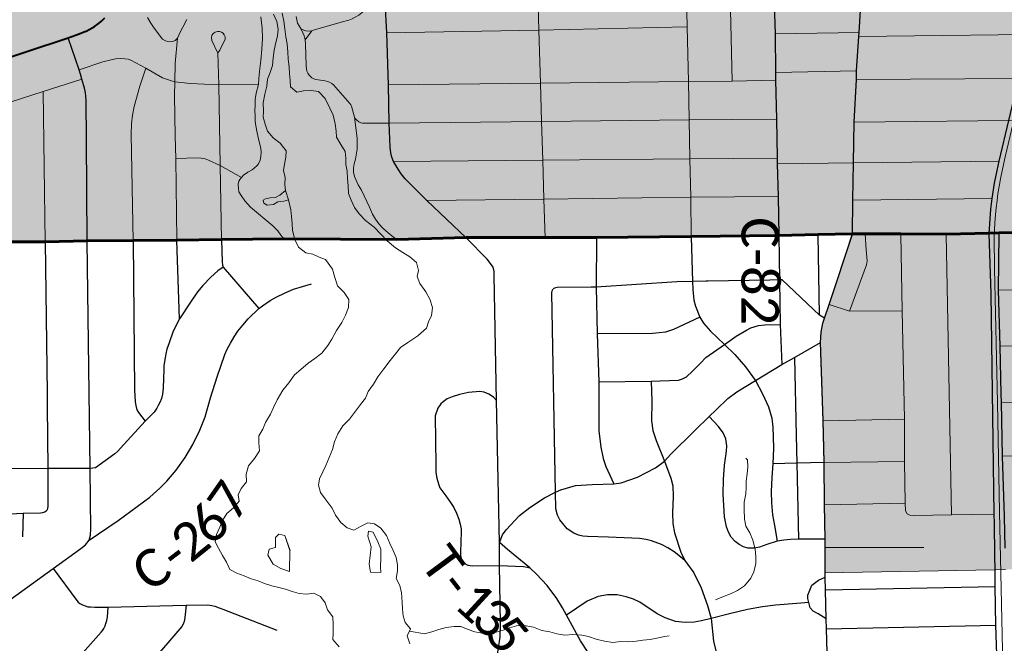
# Model space of a CAD drawing. Header units: feet. Extents: x 14.58 to 21.38, y 7.74 to 14.55.
# Tile 13 of 73: x 15.79 to 17.28, y 11.05 to 12. Entities that reach past the tile are written whole.
import ezdxf

# ---------------------------------------------------------------- set-up
doc = ezdxf.new("R2010")
doc.units = ezdxf.units.FT
doc.header["$LTSCALE"] = 20
doc.header["$MEASUREMENT"] = 0
doc.linetypes.add('rr2', pattern=[0])
for name, color, linetype, lineweight in [('Default', 7, 'Continuous', 0), ('GM_X_City_Street', 7, 'Continuous', 0), ('GM_X_County_Road', 3, 'Continuous', 30), ('GM_X_County_Road_Text', 3, 'Continuous', 0), ('GM_X_Interstate_Route', 1, 'Continuous', 53), ('GM_X_Major_River', 5, 'Continuous', 13), ('GM_X_Minor_River', 5, 'Continuous', 0), ('GM_X_Rail_Line', 7, 'rr2', 13), ('GM_X_State_Route', 1, 'Continuous', 30), ('GM_X_US_Route', 1, 'Continuous', 40)]:
    doc.layers.add(name, color=color, linetype=linetype, lineweight=lineweight)
doc.layers.add('GM_X_Township_Road', color=252, linetype='Continuous', lineweight=30, true_color=0x696969)
doc.layers.add('GM_X_Township_Road_Text', color=252, linetype='Continuous', lineweight=0, true_color=0x696969)
doc.styles.add('Slanted Normal (0.14) Font 31', font='dgn031.shx', dxfattribs={"height": 0.14})

msp = doc.modelspace()

# ---------------------------------------------------------------- hatches: boundary and pattern name
at = {"layer": 'Default', "linetype": 'rr2', "true_color": 0x009696}
msp.add_hatch(color=134, dxfattribs=at).paths.add_polyline_path([(21.377, 13.8019), (21.377, 14.5517), (14.577, 14.5517), (14.577, 11.6516), (14.7683, 11.6525), (14.7686, 11.5815), (14.9622, 11.6271), (15.016, 11.6537), (15.0759, 11.6571), (15.1631, 11.6571), (15.228, 11.6587), (15.2957, 11.6607), (15.5411, 11.6624), (15.6409, 11.6621), (15.7066, 11.6631), (15.7675, 11.6637), (15.8273, 11.6637), (15.8924, 11.6648), (15.9611, 11.6653), (16.0276, 11.6662), (16.0951, 11.6669), (16.1933, 11.6679), (16.3642, 11.6671), (16.4669, 11.6701), (16.587, 11.6699), (16.6648, 11.6699), (16.8088, 11.6714), (16.9418, 11.6731), (17.0018, 11.6745), (17.0537, 11.6758), (17.0186, 11.569), (17.0113, 11.5478), (17.0088, 11.5405), (17.0064, 11.5268), (17.0054, 11.5109), (17.0094, 11.3923), (17.0108, 11.3288), (17.0112, 11.2645), (17.0121, 11.2122), (17.0123, 11.1995), (17.0121, 11.1606), (17.2705, 11.1654), (17.2864, 11.1657), (17.5359, 11.1704), (17.6936, 11.1746), (17.7764, 11.1764), (17.8255, 11.1772), (17.8072, 11.6812), (17.874, 11.683), (17.9338, 11.6838), (17.9936, 11.6845), (17.9934, 11.6801), (18.016, 11.6808), (18.0157, 11.6847), (18.3046, 11.6879), (18.346, 11.6888), (18.4482, 11.6896), (18.509, 11.691), (18.6711, 11.6934), (18.7256, 11.6933), (18.7699, 11.694), (18.7845, 11.6941), (18.7759, 11.5995), (18.7766, 11.5115), (18.7772, 11.4041), (18.7784, 11.3078), (18.7778, 11.181), (18.7761, 11.148), (18.7821, 11.0138), (18.7834, 10.9515), (18.7949, 10.9519), (19.0257, 10.9595), (19.1745, 10.9628), (19.3357, 10.9676), (19.4071, 10.9697), (19.4748, 10.9714), (19.473, 11.0233), (19.4724, 11.0404), (19.4701, 11.1052), (19.4685, 11.156), (19.4663, 11.2375), (19.4641, 11.3038), (19.463, 11.3702), (19.4617, 11.4366), (19.4592, 11.5029), (19.4574, 11.5608), (19.4571, 11.5689), (19.4539, 11.6353), (19.4516, 11.7028), (19.504, 11.7041), (19.557, 11.7054), (19.63, 11.7073), (19.6819, 11.7087), (19.706, 11.7095), (19.7529, 11.7109), (19.8828, 11.7144), (19.9533, 11.7168), (20.0225, 11.7188), (20.0439, 11.7195), (20.0424, 11.7687), (20.1936, 11.9355), (20.2196, 11.9699), (20.0198, 12.1907), (20.0233, 12.2056), (19.9606, 12.2795), (19.9263, 12.283), (19.8586, 12.3803), (19.8658, 12.4151), (19.9044, 12.3968), (19.9405, 12.5299), (19.9334, 12.6213), (19.921, 12.6853), (19.9093, 12.7336), (19.889, 12.775), (19.8313, 12.8295), (19.788, 12.8658), (19.7431, 12.8929), (19.7133, 12.9017), (19.6825, 12.909), (19.6632, 12.9089), (19.6341, 12.9048), (19.5694, 12.8805), (19.5058, 12.8449), (19.498, 12.8219), (19.4935, 12.8062), (19.4878, 12.7878), (19.4722, 12.7734), (19.4603, 12.7637), (19.446, 12.7607), (19.4264, 12.7606), (19.4182, 13.1892), (19.4207, 13.2396), (19.4404, 13.2247), (19.4663, 13.2049), (19.5665, 13.3596), (19.5359, 13.3758), (19.4767, 13.4141), (19.5302, 13.4966), (19.5715, 13.5672), (19.57, 13.6081), (19.4087, 13.6017), (19.4108, 13.6101), (19.4096, 13.6226), (19.4098, 13.6631), (19.4094, 13.6772), (19.4049, 13.7141), (19.3988, 13.8271), (19.5676, 13.8073), (19.5925, 13.8005), (19.6309, 13.7922), (19.7406, 13.7766), (19.8815, 13.7555), (20.0167, 13.7623), (20.0913, 13.766), (20.2907, 13.7712), (20.4811, 13.7761), (20.9045, 13.7812), (20.9042, 13.7896)])

# ---------------------------------------------------------------- linework, layer by layer
at = {"layer": 'Default', "flags": 128}
msp.add_lwpolyline([(15.7675, 11.6637), (15.8273, 11.6637), (15.8924, 11.6648), (15.9611, 11.6653), (16.0276, 11.6662), (16.0951, 11.6669), (16.1933, 11.6679), (16.3642, 11.6671), (16.4669, 11.6701), (16.587, 11.6699), (16.6648, 11.6699), (16.8088, 11.6714), (16.9418, 11.6731), (17.0018, 11.6745), (17.0537, 11.6758), (17.0186, 11.569), (17.0113, 11.5478), (17.0088, 11.5405), (17.0064, 11.5268), (17.0054, 11.5109), (17.0094, 11.3923), (17.0108, 11.3288), (17.0112, 11.2645), (17.0121, 11.2122), (17.0123, 11.1995), (17.0121, 11.1606), (17.2705, 11.1654), (17.2864, 11.1657)], dxfattribs=at)
at = {"layer": 'GM_X_City_Street'}
for p, q in [((16.2224, 11.9703), (16.2329, 11.9839)), ((16.9365, 11.9793), (17.0642, 11.9815)), ((17.0638, 11.9756), (17.3219, 11.9782)), ((16.9369, 11.9209), (17.0602, 11.9232)), ((15.8275, 11.6631), (15.8245, 11.8916)), ((16.9398, 11.7822), (17.0554, 11.7837)), ((17.0554, 11.7837), (17.2768, 11.7861)), ((17.0545, 11.7266), (17.2662, 11.7292)), ((17.2046, 11.2487), (17.1965, 11.6747)), ((17.0096, 11.3917), (17.1329, 11.3942)), ((17.011, 11.3282), (17.1329, 11.33)), ((17.0114, 11.264), (17.1339, 11.2663)), ((17.0125, 11.199), (17.1626, 11.1994))]:
    msp.add_line(p, q, dxfattribs=at)
at = {"layer": 'GM_X_City_Street', "flags": 128}
for points in [[(16.809, 11.6708), (16.8082, 11.7312), (16.8069, 11.7896), (16.8059, 11.8487), (16.805, 11.9072), (16.8031, 11.9899), (16.8008, 12.0805), (16.7993, 12.1677), (16.7973, 12.2553), (16.7956, 12.3324), (16.7947, 12.3931), (16.7936, 12.475), (16.7916, 12.5308), (16.7903, 12.5908), (16.7887, 12.6515), (16.7876, 12.7148), (16.7864, 12.7796), (16.7847, 12.8088)], [(16.5872, 11.6693), (16.5852, 11.7281), (16.5836, 11.7877), (16.5816, 11.8463), (16.58, 11.9045), (16.5776, 11.9851), (16.5748, 12.0768), (16.5724, 12.1633), (16.5695, 12.2508), (16.5677, 12.3281), (16.5656, 12.3998), (16.5651, 12.4291), (16.5638, 12.438), (16.562, 12.4463), (16.5583, 12.4659)], [(16.871, 11.9077), (16.8672, 12.0815), (16.8658, 12.169), (16.8611, 12.3944), (16.8598, 12.4737)], [(16.2163, 11.9864), (16.2233, 11.9839), (16.2285, 11.9835), (16.2329, 11.9839), (16.2366, 11.9857), (16.2772, 11.9973), (16.289, 12.0004), (16.2941, 12.0023), (16.2985, 12.0045), (16.3041, 12.0078), (16.309, 12.0119), (16.3152, 12.0168), (16.3199, 12.0201), (16.3252, 12.0229), (16.3279, 12.0238), (16.3328, 12.025), (16.3441, 12.0274)], [(16.043, 12.0012), (16.0366, 11.9896), (16.034, 11.9849), (16.0305, 11.9772), (16.0285, 11.9728), (16.0252, 11.9694), (16.0214, 11.9677), (16.0171, 11.9673), (16.0139, 11.9677), (16.0101, 11.969), (16.0059, 11.9711), (15.993, 11.988), (15.9883, 11.9957), (15.983, 12.0042)], [(16.1908, 11.6673), (16.1857, 11.6738), (16.1811, 11.6801), (16.1734, 11.6877), (16.1396, 11.7161), (16.131, 11.7255), (16.1251, 11.7339), (16.122, 11.7394), (16.1212, 11.7446), (16.1209, 11.7512), (16.122, 11.7555), (16.1234, 11.7582), (16.1256, 11.7613), (16.1291, 11.7645), (16.1356, 11.7691), (16.1418, 11.7727), (16.149, 11.7787), (16.1516, 11.7821), (16.1542, 11.7874), (16.1554, 11.7931), (16.1556, 11.7993), (16.1552, 11.8057), (16.1529, 11.8156), (16.1497, 11.8289), (16.1477, 11.8395), (16.1465, 11.847), (16.1464, 11.8546), (16.1461, 11.8629), (16.1464, 11.8715), (16.1467, 11.8797), (16.148, 11.8892), (16.1514, 11.9027), (16.152, 11.9116), (16.1535, 11.9267), (16.1552, 11.9388), (16.1567, 11.9562), (16.1575, 11.9726), (16.157, 11.9879), (16.1554, 12.0052)], [(16.3504, 11.8437), (16.3098, 11.8437), (16.3073, 11.8443), (16.3042, 11.8456), (16.3004, 11.8489), (16.2986, 11.8507), (16.2973, 11.853), (16.293, 11.8694), (16.2919, 11.8718), (16.2904, 11.8738), (16.2654, 11.9017), (16.2628, 11.9041), (16.2593, 11.9059), (16.2563, 11.9071), (16.253, 11.9081), (16.2498, 11.9086), (16.2459, 11.909), (16.2422, 11.9096), (16.2388, 11.9102), (16.2355, 11.911), (16.2329, 11.9126), (16.2305, 11.9146), (16.2285, 11.9168), (16.2267, 11.9195), (16.2253, 11.9226), (16.2245, 11.9262), (16.2243, 11.9306), (16.223, 11.9635), (16.2224, 11.9703), (16.2208, 11.9762), (16.2191, 11.9807), (16.2163, 11.9864), (16.2135, 11.9914), (16.211, 11.9957), (16.2089, 12.0056)], [(16.0953, 11.6663), (16.0933, 11.7794), (16.0916, 11.9021), (16.0901, 11.9505), (16.0931, 11.9546), (16.1008, 11.9714), (16.1008, 11.9749), (16.0997, 11.9778), (16.0979, 11.9803), (16.0956, 11.9819), (16.0926, 11.983), (16.0893, 11.9832), (16.0858, 11.9821), (16.0828, 11.9801), (16.0807, 11.9769), (16.0801, 11.9736), (16.0809, 11.9691), (16.0896, 11.951)], [(16.3466, 11.9811), (16.5776, 11.9851), (16.8031, 11.9899)], [(16.0278, 11.6657), (16.026, 11.7902), (16.0251, 11.8242), (16.0242, 11.8858), (16.0245, 11.9067), (16.0252, 11.9345), (16.0285, 11.9728)], [(15.8791, 11.9247), (15.9154, 11.9367), (15.9279, 11.9399), (15.9345, 11.9415), (15.9415, 11.942), (15.9484, 11.9415), (15.9538, 11.9407), (15.9579, 11.9396), (15.9804, 11.9275), (16.0059, 11.9128), (16.0105, 11.9109), (16.0179, 11.9086), (16.0245, 11.9067), (16.0477, 11.9038), (16.0916, 11.9021), (16.1514, 11.9027)], [(15.9613, 11.6648), (15.958, 11.8267), (15.9586, 11.8426), (15.96, 11.8557), (15.963, 11.8688), (15.9712, 11.8999), (15.9804, 11.9275)], [(15.7677, 11.6631), (15.7649, 11.7828), (15.7631, 11.8581), (15.7639, 11.8636), (15.7655, 11.8673), (15.7673, 11.8703), (15.7692, 11.8727), (15.7712, 11.8743), (15.7743, 11.8754), (15.8245, 11.8916), (15.8834, 11.9106)], [(16.3492, 11.9022), (16.58, 11.9045), (16.805, 11.9072), (16.871, 11.9077), (16.9373, 11.909)], [(17.0599, 11.9098), (17.3066, 11.9118), (17.3241, 11.912), (17.5226, 11.9142)], [(16.362, 11.6666), (16.3488, 11.6772), (16.3404, 11.6842), (16.3343, 11.6907), (16.3295, 11.6978), (16.3249, 11.7053), (16.3204, 11.716), (16.308, 11.7418), (16.3031, 11.7501), (16.2973, 11.7629), (16.296, 11.7691), (16.2959, 11.7757), (16.2971, 11.7819), (16.2989, 11.789), (16.3014, 11.8043), (16.3016, 11.8134), (16.3017, 11.821), (16.2973, 11.853)], [(16.3504, 11.8437), (16.5816, 11.8463), (16.8059, 11.8487), (16.9384, 11.8498)], [(17.0565, 11.845), (17.2916, 11.8478), (17.5237, 11.8504)], [(16.026, 11.7902), (16.0591, 11.7911), (16.0647, 11.7906), (16.0705, 11.7894), (16.0758, 11.7876), (16.0933, 11.7794), (16.1256, 11.7613)], [(16.3568, 11.7854), (16.5836, 11.7877), (16.8069, 11.7896), (16.9396, 11.7908)], [(16.4074, 11.7265), (16.5852, 11.7281), (16.8082, 11.7312), (16.9411, 11.7325)], [(17.0494, 11.5583), (17.0755, 11.6284), (17.0761, 11.6345), (17.075, 11.6515), (17.0732, 11.6752)], [(17.1371, 11.2501), (17.1347, 11.2549), (17.1339, 11.2663), (17.1329, 11.33), (17.1329, 11.3942), (17.1293, 11.5589), (17.1276, 11.6748)], [(17.2761, 11.5901), (17.5289, 11.5925), (17.5948, 11.5928), (17.6862, 11.5938)], [(17.0188, 11.5685), (17.0494, 11.5583), (17.1293, 11.5589)], [(17.2785, 11.505), (17.5304, 11.5066), (17.6877, 11.5075), (17.7716, 11.5097), (17.8126, 11.5103)], [(17.2802, 11.4192), (17.5314, 11.4216), (17.6902, 11.4242)], [(17.2819, 11.3377), (17.398, 11.3383), (17.4628, 11.3401), (17.5334, 11.3398), (17.6917, 11.3412), (17.7736, 11.3418), (17.8102, 11.3425)], [(17.1371, 11.2501), (17.1412, 11.2483), (17.1478, 11.248), (17.2046, 11.2487), (17.2694, 11.2496)]]:
    msp.add_lwpolyline(points, dxfattribs=at)
at = {"layer": 'GM_X_County_Road'}
msp.add_line((17.2703, 11.1877), (17.2696, 11.2354), dxfattribs=at)
at = {"layer": 'GM_X_County_Road', "flags": 128}
for points in [[(16.9257, 12.4723), (16.9269, 12.3956), (16.9293, 12.3063), (16.9304, 12.2437), (16.9316, 12.1849), (16.932, 12.1699), (16.9334, 12.1094), (16.9341, 12.0835), (16.9348, 12.0398), (16.9365, 11.9793), (16.9369, 11.9209), (16.9373, 11.909), (16.9384, 11.8498), (16.9396, 11.7908), (16.9398, 11.7822), (16.9411, 11.7325), (16.942, 11.6725)], [(16.4671, 11.6695), (16.4074, 11.7265), (16.3744, 11.7593), (16.3685, 11.7666), (16.3636, 11.7737), (16.3568, 11.7854), (16.3543, 11.792), (16.3526, 11.7987), (16.3517, 11.8071), (16.3504, 11.8437), (16.3492, 11.9022), (16.3466, 11.9811), (16.3441, 12.0274), (16.343, 12.0723), (16.3407, 12.1582), (16.3404, 12.1719), (16.3379, 12.2476), (16.3362, 12.3243), (16.3356, 12.3447)], [(17.2618, 11.6762), (17.2641, 11.7133), (17.2651, 11.7214), (17.2662, 11.7292), (17.2698, 11.7525), (17.2736, 11.7717), (17.2768, 11.7861), (17.2916, 11.8478), (17.3066, 11.9118), (17.3219, 11.9782), (17.323, 11.9852), (17.3234, 11.9881)], [(16.5179, 11.1894), (16.518, 11.207), (16.5149, 11.3501), (16.513, 11.4224), (16.5097, 11.6123), (16.5096, 11.6186), (16.5079, 11.6249), (16.5055, 11.6284), (16.4989, 11.6373), (16.4671, 11.6695)], [(17.0115, 11.5473), (17.004, 11.5519), (17.002, 11.674)], [(17.2696, 11.2354), (17.2694, 11.2496), (17.2648, 11.5844), (17.2618, 11.6762)], [(17.28, 11.4324), (17.2785, 11.505), (17.2761, 11.5901), (17.2769, 11.6763)], [(15.8942, 11.2102), (15.9385, 11.2404), (15.9866, 11.2757), (16.0017, 11.2891), (16.0124, 11.3002), (16.0264, 11.3169), (16.0404, 11.3361), (16.0518, 11.3554), (16.0626, 11.3773), (16.0707, 11.3978), (16.0789, 11.4264), (16.0889, 11.4585), (16.1003, 11.4923), (16.1039, 11.5006), (16.109, 11.5098), (16.1145, 11.5192), (16.1203, 11.528), (16.1276, 11.5371), (16.1357, 11.5463), (16.1522, 11.5623), (16.1576, 11.5661), (16.1694, 11.5743), (16.1783, 11.5795), (16.192, 11.586), (16.2047, 11.5915), (16.232, 11.5997)], [(17.2859, 11.1982), (17.2849, 11.2463), (17.2819, 11.3377), (17.2802, 11.4192), (17.28, 11.4324)], [(16.5048, 11.006), (16.5113, 11.0233), (16.5149, 11.0366), (16.5165, 11.0468), (16.5186, 11.063), (16.5191, 11.0837), (16.5184, 11.1429), (16.5178, 11.1718), (16.5179, 11.1894)], [(17.2707, 11.1639), (17.2707, 11.1649), (17.2703, 11.1877)], [(17.2805, 10.6787), (17.2792, 10.755), (17.2779, 10.826), (17.2762, 10.8953), (17.2745, 10.9636), (17.2737, 11.0215), (17.272, 11.0812), (17.271, 11.1396), (17.2707, 11.1639)]]:
    msp.add_lwpolyline(points, dxfattribs=at)
at = {"layer": 'GM_X_Interstate_Route', "flags": 128}
for points in [[(17.3998, 11.6778), (17.2767, 11.6769), (17.2616, 11.6768), (17.1963, 11.6753), (17.1274, 11.6754), (17.073, 11.6758), (17.0537, 11.6758), (17.0018, 11.6745), (16.9418, 11.6731), (16.8088, 11.6714), (16.6648, 11.6699), (16.587, 11.6699), (16.4669, 11.6701), (16.3618, 11.6671), (16.1906, 11.6678), (16.0951, 11.6669), (16.0276, 11.6662), (15.9611, 11.6653), (15.8911, 11.6648), (15.8273, 11.6637), (15.7675, 11.6637)], [(15.7675, 11.6637), (15.8273, 11.6637), (15.8911, 11.6648), (15.9611, 11.6653), (16.0276, 11.6662), (16.0951, 11.6669), (16.1906, 11.6678), (16.3618, 11.6671), (16.4669, 11.6701), (16.587, 11.6699), (16.6648, 11.6699), (16.8088, 11.6714), (16.9418, 11.6731), (17.0018, 11.6745), (17.0537, 11.6758), (17.073, 11.6758), (17.1274, 11.6754), (17.1963, 11.6753), (17.2616, 11.6768), (17.2767, 11.6769), (17.3998, 11.6778)]]:
    msp.add_lwpolyline(points, dxfattribs=at)
at = {"layer": 'GM_X_Major_River', "flags": 128}
for points in [[(16.1746, 12.0093), (16.1797, 11.998), (16.1814, 11.9866), (16.1804, 11.976), (16.1779, 11.9661), (16.1754, 11.9546), (16.1737, 11.9432), (16.1731, 11.9311), (16.1695, 11.9208), (16.1655, 11.9104), (16.1641, 11.8998), (16.1613, 11.888), (16.1588, 11.8747), (16.159, 11.8621), (16.1588, 11.8526), (16.162, 11.842), (16.1652, 11.8318), (16.1737, 11.8213), (16.1844, 11.8135), (16.1937, 11.8019), (16.1934, 11.792), (16.1913, 11.7813), (16.1896, 11.7718), (16.192, 11.7612), (16.1918, 11.7506), (16.1927, 11.7414)], [(16.2529, 11.273), (16.2459, 11.2827), (16.2427, 11.2941), (16.2445, 11.3036), (16.2493, 11.3139), (16.254, 11.3239), (16.2591, 11.3361), (16.2639, 11.3479), (16.2671, 11.3598), (16.2722, 11.3716), (16.2796, 11.3842), (16.2901, 11.3943), (16.299, 11.4062), (16.3064, 11.4165), (16.3142, 11.4261), (16.3182, 11.436), (16.3264, 11.4475), (16.333, 11.4583), (16.3423, 11.4706), (16.3516, 11.4832), (16.3598, 11.4932), (16.3672, 11.5032), (16.3785, 11.5106), (16.3938, 11.5206), (16.4069, 11.5322), (16.4098, 11.5421), (16.4146, 11.5517), (16.4159, 11.5631), (16.4123, 11.5756), (16.4061, 11.5877), (16.3968, 11.6004), (16.3925, 11.6106), (16.3946, 11.6201), (16.3918, 11.6323), (16.3814, 11.6405), (16.3707, 11.6472), (16.36, 11.6546), (16.3469, 11.665), (16.3373, 11.6752), (16.3273, 11.686), (16.3142, 11.6961), (16.3046, 11.7058), (16.2977, 11.7156), (16.2926, 11.7266), (16.2886, 11.7367), (16.2881, 11.7485), (16.2868, 11.7595), (16.2862, 11.7709), (16.2845, 11.7807), (16.2844, 11.7906), (16.2831, 11.8008), (16.2765, 11.8114), (16.2699, 11.8223), (16.2697, 11.8318), (16.2681, 11.8428), (16.2652, 11.856), (16.2601, 11.8666), (16.2531, 11.8813), (16.2427, 11.8918), (16.2317, 11.8932), (16.2199, 11.893), (16.2101, 11.891), (16.2001, 11.8988), (16.2, 11.9083), (16.1987, 11.9189), (16.1982, 11.9288), (16.1965, 11.9413), (16.1963, 11.9515), (16.195, 11.964), (16.1933, 11.975), (16.1916, 11.9871), (16.1899, 11.9989), (16.1874, 12.0106)], [(16.1927, 11.7414), (16.1841, 11.7345), (16.1777, 11.7306), (16.1694, 11.7301), (16.1622, 11.7289), (16.1588, 11.7269), (16.1597, 11.722), (16.1646, 11.7194), (16.1745, 11.7203), (16.1812, 11.7242), (16.1899, 11.7251), (16.197, 11.7271)], [(16.1927, 11.7414), (16.1841, 11.7345), (16.1777, 11.7306), (16.1694, 11.7301), (16.1622, 11.7289), (16.1588, 11.7269), (16.1597, 11.722), (16.1646, 11.7194), (16.1745, 11.7203), (16.1812, 11.7242), (16.1899, 11.7251), (16.1922, 11.7259)], [(16.197, 11.7271), (16.1927, 11.7414)], [(16.197, 11.7271), (16.2007, 11.7123), (16.202, 11.7021), (16.2026, 11.6915), (16.2035, 11.6805), (16.2067, 11.6672), (16.2126, 11.6552), (16.2237, 11.6466), (16.234, 11.6445), (16.2439, 11.64), (16.2534, 11.6368), (16.2642, 11.6221), (16.2675, 11.6092), (16.2718, 11.5964), (16.2818, 11.5863), (16.2888, 11.5761), (16.2886, 11.5636), (16.2839, 11.5521), (16.2784, 11.541), (16.2702, 11.5288), (16.2628, 11.5158), (16.2569, 11.5058), (16.248, 11.4943), (16.2371, 11.4862), (16.227, 11.4792), (16.2158, 11.4695), (16.2061, 11.4614), (16.1975, 11.4495), (16.1886, 11.4384), (16.1798, 11.4234), (16.1746, 11.4116), (16.1699, 11.4017), (16.1621, 11.389), (16.1581, 11.3791), (16.1522, 11.3688), (16.1523, 11.3581), (16.1533, 11.346), (16.1455, 11.3345), (16.1366, 11.323), (16.133, 11.3104), (16.1332, 11.299), (16.1254, 11.289), (16.121, 11.2791), (16.1223, 11.2696), (16.1137, 11.2592), (16.1036, 11.2507), (16.0969, 11.2404), (16.0929, 11.2301), (16.0878, 11.219), (16.0857, 11.208), (16.0911, 11.1982), (16.097, 11.1868), (16.1028, 11.1771), (16.1079, 11.1657), (16.1186, 11.1602), (16.13, 11.1562), (16.1403, 11.1518), (16.151, 11.1485), (16.1609, 11.1445), (16.172, 11.1412), (16.1826, 11.1383), (16.1929, 11.1358), (16.2028, 11.1325), (16.2134, 11.1293), (16.2252, 11.1283), (16.2358, 11.13), (16.2457, 11.1248), (16.253, 11.115), (16.2566, 11.1044), (16.2647, 11.0939), (16.2653, 11.0822), (16.2651, 11.0689), (16.2645, 11.0594), (16.2741, 11.0485)], [(16.3817, 11.0527), (16.3777, 11.0648), (16.3825, 11.0755), (16.3747, 11.0852), (16.3712, 11.0954), (16.3703, 11.1053), (16.3701, 11.1163), (16.3691, 11.1303), (16.3663, 11.1413), (16.3608, 11.1519), (16.3626, 11.1636), (16.3628, 11.1731), (16.3607, 11.1841), (16.3564, 11.1947), (16.3513, 11.2053), (16.3462, 11.2173), (16.3373, 11.2286), (16.3277, 11.2349), (16.3175, 11.2367), (16.3077, 11.2316), (16.2964, 11.2254), (16.2862, 11.229), (16.2766, 11.2372), (16.2688, 11.2481), (16.2634, 11.2591), (16.2529, 11.273)], [(16.1994, 11.1948), (16.1916, 11.2174), (16.1825, 11.2196), (16.1777, 11.2146), (16.1775, 11.199), (16.1677, 11.1966), (16.1659, 11.1874), (16.1737, 11.1739), (16.1856, 11.1672), (16.1985, 11.1625)], [(16.1985, 11.1625), (16.1856, 11.1672), (16.1737, 11.1739), (16.1659, 11.1874), (16.1677, 11.1966), (16.1775, 11.199), (16.1777, 11.2146), (16.1825, 11.2196), (16.1916, 11.2174), (16.1996, 11.1944)], [(16.32, 11.1741), (16.322, 11.1616), (16.3376, 11.1614), (16.3371, 11.1694), (16.3376, 11.1838), (16.3374, 11.1967), (16.3327, 11.2077), (16.326, 11.2227), (16.3188, 11.2242), (16.3178, 11.2166), (16.323, 11.2003)], [(16.1985, 11.1625), (16.1994, 11.1948)], [(16.1994, 11.1948), (16.1985, 11.1625)], [(16.323, 11.2003), (16.32, 11.1741)]]:
    msp.add_lwpolyline(points, dxfattribs=at)
at = {"layer": 'GM_X_Minor_River', "flags": 128}
for points in [[(16.8459, 11.1196), (16.8579, 11.1247), (16.8689, 11.129), (16.8794, 11.1337), (16.8899, 11.1411), (16.8996, 11.1526), (16.9043, 11.1622), (16.9072, 11.1751), (16.907, 11.1854), (16.9061, 11.1968), (16.9025, 11.2104), (16.8981, 11.2213), (16.8919, 11.2315), (16.8902, 11.2421), (16.8893, 11.2569), (16.8895, 11.2679), (16.8919, 11.2808), (16.8925, 11.2907), (16.8924, 11.3002), (16.8941, 11.3109), (16.8951, 11.3215), (16.8945, 11.3321), (16.8919, 11.3348)], [(16.381, 11.0722), (16.4038, 11.0682), (16.4151, 11.071), (16.4257, 11.0745), (16.437, 11.0777), (16.4487, 11.079), (16.4589, 11.0792), (16.4704, 11.0744), (16.4803, 11.0711), (16.4913, 11.069), (16.5023, 11.0688), (16.5129, 11.0705), (16.5234, 11.0737), (16.5332, 11.0772), (16.5438, 11.08), (16.5551, 11.0809), (16.5692, 11.0781), (16.5822, 11.0733), (16.5943, 11.0709), (16.605, 11.0683), (16.6171, 11.0662), (16.6289, 11.0668), (16.6429, 11.0662), (16.6531, 11.0641), (16.6646, 11.0601), (16.6775, 11.0568), (16.69, 11.0551), (16.7021, 11.0564), (16.7131, 11.0558), (16.7252, 11.0568), (16.7354, 11.0584), (16.7468, 11.0597), (16.757, 11.0614), (16.7691, 11.0638), (16.7755, 11.0651)]]:
    msp.add_lwpolyline(points, dxfattribs=at)
at = {"layer": 'GM_X_Rail_Line', "ltscale": 3.78788e-07, "flags": 128}
msp.add_lwpolyline([(17.5903, 7.7517), (17.5848, 7.911), (17.581, 8.0225), (17.5758, 8.1726), (17.573, 8.2574), (17.5683, 8.4047), (17.5649, 8.4956), (17.5619, 8.592), (17.5591, 8.6753), (17.5581, 8.697), (17.5572, 8.7107), (17.5563, 8.7252), (17.5551, 8.7376), (17.5534, 8.7491), (17.5514, 8.762), (17.549, 8.7755), (17.5446, 8.7972), (17.535, 8.8368), (17.4888, 9.0407), (17.4722, 9.1125), (17.4579, 9.1755), (17.4089, 9.3888), (17.3862, 9.4897), (17.3655, 9.5784), (17.3409, 9.6871), (17.321, 9.7736), (17.3141, 9.8052), (17.3101, 9.8286), (17.3081, 9.8461), (17.3068, 9.8583), (17.3058, 9.8715), (17.3051, 9.8894), (17.297, 10.2858), (17.2916, 10.5599), (17.2847, 10.8944), (17.2823, 11.0204), (17.2775, 11.253), (17.2742, 11.4194), (17.2699, 11.6231), (17.2695, 11.6703), (17.27, 11.6813), (17.2705, 11.6926), (17.2713, 11.7046), (17.2725, 11.7152), (17.2738, 11.7263), (17.275, 11.7368), (17.2767, 11.7477), (17.2788, 11.7592), (17.2818, 11.7741), (17.286, 11.7924), (17.3464, 12.0472), (17.408, 12.3034), (17.4265, 12.386), (17.4292, 12.3992), (17.4316, 12.4129), (17.4336, 12.4263), (17.4349, 12.4387), (17.4364, 12.4551), (17.4378, 12.4818), (17.4376, 12.497), (17.4374, 12.5108), (17.4372, 12.5225), (17.4368, 12.5318), (17.4358, 12.5433), (17.4346, 12.5525), (17.4333, 12.5649), (17.432, 12.5772), (17.431, 12.5872), (17.4307, 12.5975), (17.4311, 12.6074), (17.4318, 12.6173), (17.4332, 12.6306), (17.4351, 12.6445), (17.4368, 12.6593), (17.439, 12.6759), (17.4413, 12.696), (17.4476, 12.7478), (17.4548, 12.8033), (17.458, 12.8156), (17.4632, 12.8291), (17.4694, 12.8391), (17.476, 12.848), (17.4826, 12.8555), (17.4893, 12.8621), (17.5024, 12.8742), (17.5148, 12.8846), (17.5362, 12.9019), (17.5481, 12.9119), (17.5577, 12.9203), (17.5672, 12.9287), (17.5765, 12.9376), (17.5941, 12.9552), (17.6164, 12.9804), (17.6311, 12.9983), (17.6424, 13.0135), (17.6532, 13.0286), (17.6721, 13.0574)], dxfattribs=at)
at = {"layer": 'GM_X_State_Route'}
msp.add_line((16.4765, 11.6695), (16.4671, 11.6695), dxfattribs=at)
at = {"layer": 'GM_X_State_Route', "flags": 128}
for points in [[(16.4671, 11.6695), (16.4074, 11.7265), (16.3744, 11.7593), (16.3685, 11.7666), (16.3636, 11.7737), (16.3568, 11.7854), (16.3543, 11.792), (16.3526, 11.7987), (16.3517, 11.8071), (16.3504, 11.8437), (16.3492, 11.9022), (16.3466, 11.9811), (16.3441, 12.0274), (16.343, 12.0723), (16.3407, 12.1582), (16.3404, 12.1719), (16.3379, 12.2476), (16.3362, 12.3243), (16.3356, 12.3447)], [(17.0539, 11.6753), (17.0545, 11.7266), (17.0554, 11.7837), (17.0565, 11.845), (17.0599, 11.9098), (17.0602, 11.9232), (17.0638, 11.9756), (17.0642, 11.9815), (17.0678, 12.0408)], [(15.8811, 11.9181), (15.8791, 11.9247), (15.8623, 11.9733)], [(15.8913, 11.6642), (15.8901, 11.8196), (15.8896, 11.8777), (15.8891, 11.8847), (15.8886, 11.89), (15.8876, 11.8949), (15.8864, 11.9002), (15.8848, 11.9057), (15.8834, 11.9106), (15.8811, 11.9181)], [(17.0539, 11.6753), (17.002, 11.674), (16.942, 11.6725), (16.809, 11.6708), (16.665, 11.6693), (16.5872, 11.6693), (16.4765, 11.6695)], [(17.0124, 11.1734), (17.0125, 11.199), (17.0123, 11.2116), (17.0114, 11.264), (17.011, 11.3282), (17.0096, 11.3917), (17.0056, 11.5104), (17.0066, 11.5263), (17.009, 11.5399), (17.0115, 11.5473), (17.0188, 11.5685), (17.0539, 11.6753)], [(17.7844, 11.6811), (17.7645, 11.6814), (17.6859, 11.6797), (17.5273, 11.6789), (17.4, 11.6773), (17.2769, 11.6763), (17.2618, 11.6762), (17.1965, 11.6747), (17.1276, 11.6748), (17.0732, 11.6752), (17.0539, 11.6753)], [(15.8965, 11.2199), (15.8969, 11.2262), (15.896, 11.319), (15.8913, 11.6642)], [(15.7589, 11.1091), (15.8398, 11.1675), (15.8816, 11.1976), (15.8887, 11.2034), (15.8942, 11.2102), (15.8964, 11.2178), (15.8965, 11.2199)], [(17.032, 10.2817), (17.0275, 10.4766), (17.026, 10.5433), (17.0251, 10.596), (17.0253, 10.6099), (17.024, 10.675), (17.0228, 10.752), (17.0214, 10.8221), (17.0199, 10.8919), (17.0173, 10.9589), (17.0164, 11.0151), (17.0156, 11.0396), (17.0146, 11.0757), (17.014, 11.0907), (17.0132, 11.1344), (17.0123, 11.1543), (17.0123, 11.1601), (17.0124, 11.1734)]]:
    msp.add_lwpolyline(points, dxfattribs=at)
at = {"layer": 'GM_X_Township_Road'}
for p, q in [((15.8275, 11.6631), (15.8304, 11.4338)), ((15.9613, 11.6648), (15.9634, 11.4376)), ((16.0317, 11.5464), (16.0278, 11.6657)), ((16.9659, 11.4877), (16.9687, 11.3695)), ((15.7943, 11.2513), (15.7933, 11.2153)), ((17.271, 11.1396), (17.0132, 11.1344)), ((17.0146, 11.0757), (17.272, 11.0812))]:
    msp.add_line(p, q, dxfattribs=at)
at = {"layer": 'GM_X_Township_Road', "flags": 128}
for points in [[(16.665, 11.6693), (16.6648, 11.5948), (16.6663, 11.5239), (16.6685, 11.4506), (16.6689, 11.3762), (16.6717, 11.3515), (16.6755, 11.3345), (16.6791, 11.322), (16.6913, 11.2961)], [(16.809, 11.6708), (16.811, 11.6033), (16.8114, 11.591), (16.813, 11.5748), (16.8156, 11.5658), (16.8219, 11.5488), (16.8275, 11.5398), (16.8383, 11.5276), (16.8594, 11.5075), (16.8751, 11.4922), (16.8916, 11.4738), (16.9062, 11.4534)], [(16.942, 11.6725), (16.9432, 11.6057), (16.9432, 11.6037)], [(15.5413, 11.6619), (15.6411, 11.6615), (15.7068, 11.6626), (15.7677, 11.6631), (15.8275, 11.6631), (15.8913, 11.6642), (15.9613, 11.6648), (16.0278, 11.6657), (16.0953, 11.6663)], [(16.0953, 11.6663), (16.0965, 11.6332), (16.0971, 11.628), (16.0978, 11.6248), (16.1522, 11.5623)], [(16.0978, 11.6248), (16.0899, 11.6192), (16.0792, 11.6098), (16.067, 11.5971), (16.0591, 11.5875), (16.0481, 11.5719), (16.0317, 11.5464), (16.0222, 11.5278), (16.0158, 11.5102), (16.0126, 11.5004), (16.0107, 11.4933), (16.0098, 11.4875), (16.0087, 11.4817), (16.008, 11.4753), (16.0076, 11.4699), (16.0067, 11.4411), (16.0059, 11.4321), (16.0041, 11.4255), (16.0017, 11.4196), (15.9994, 11.4147), (15.9973, 11.4109), (15.9953, 11.4079), (15.9931, 11.405), (15.9796, 11.3911), (15.9422, 11.3501), (15.9377, 11.3456), (15.9332, 11.3416), (15.9038, 11.32), (15.896, 11.319), (15.8841, 11.3191)], [(16.657, 11.5947), (16.6055, 11.5942), (16.6012, 11.5931), (16.5992, 11.5919)], [(16.8313, 11.6038), (16.811, 11.6033), (16.7873, 11.6029), (16.6648, 11.5948), (16.657, 11.5947)], [(16.9286, 11.6054), (16.8342, 11.6038), (16.8313, 11.6038)], [(17.004, 11.5519), (16.9474, 11.6056), (16.9432, 11.6057), (16.9286, 11.6054)], [(16.9432, 11.6037), (16.9444, 11.5379), (16.9468, 11.4774)], [(16.7993, 11.1792), (16.7876, 11.1892), (16.7832, 11.1926), (16.7734, 11.1987), (16.7637, 11.2035), (16.7487, 11.2092), (16.7404, 11.2113), (16.7303, 11.2128), (16.7189, 11.2136), (16.6835, 11.2148), (16.6517, 11.2158), (16.6445, 11.2166), (16.638, 11.2179), (16.6306, 11.221), (16.6206, 11.2277), (16.6138, 11.2354), (16.6092, 11.2411), (16.6058, 11.2482), (16.6035, 11.2581), (16.603, 11.2834), (16.5971, 11.5861), (16.598, 11.5893), (16.5992, 11.5919)], [(16.8219, 11.5488), (16.7819, 11.5301), (16.7701, 11.5264), (16.7602, 11.5251), (16.7502, 11.5244), (16.6663, 11.5239)], [(16.6685, 11.4506), (16.748, 11.452), (16.7897, 11.4534), (16.7959, 11.4553), (16.8018, 11.4586), (16.8108, 11.4671), (16.8234, 11.4797), (16.8313, 11.4877), (16.8594, 11.5075), (16.8772, 11.52), (16.8928, 11.5293), (16.8998, 11.5331), (16.9112, 11.5364), (16.921, 11.5376), (16.9444, 11.5379)], [(16.518, 11.207), (16.5223, 11.2184), (16.5277, 11.226), (16.5483, 11.248), (16.5639, 11.2597), (16.5861, 11.2748), (16.603, 11.2834), (16.611, 11.2867), (16.6333, 11.2932), (16.6587, 11.2948), (16.6913, 11.2961), (16.7026, 11.2975), (16.7276, 11.3061), (16.7549, 11.32), (16.7686, 11.3304), (16.7783, 11.3412), (16.8144, 11.3768), (16.8364, 11.3981), (16.8468, 11.4082), (16.8647, 11.4255), (16.8782, 11.4354), (16.9068, 11.4526), (16.9468, 11.4774), (16.9659, 11.4877), (17.0056, 11.5104)], [(16.748, 11.452), (16.7491, 11.421), (16.7488, 11.3914), (16.7509, 11.3768), (16.7557, 11.3616), (16.7686, 11.3304), (16.7781, 11.3046), (16.7809, 11.2927), (16.7818, 11.2766), (16.7805, 11.2521), (16.7811, 11.2354), (16.7837, 11.2214), (16.7931, 11.192), (16.7993, 11.1792), (16.8128, 11.1607), (16.8244, 11.138), (16.8339, 11.1112), (16.8391, 11.0913), (16.843, 11.0568), (16.853, 11.0153)], [(16.9062, 11.4534), (16.9068, 11.4526), (16.9172, 11.4326), (16.9265, 11.4128), (16.9313, 11.3958), (16.9331, 11.3818), (16.9336, 11.3674), (16.9338, 11.3494), (16.9329, 11.3265), (16.9315, 11.3057), (16.9304, 11.2841), (16.9309, 11.2672), (16.9326, 11.2488), (16.9354, 11.2326), (16.9398, 11.2086)], [(15.8304, 11.4338), (15.8307, 11.4139), (15.8316, 11.3194), (15.8316, 11.2618), (15.831, 11.2585), (15.8305, 11.2566), (15.8295, 11.2553)], [(15.9634, 11.4376), (15.9638, 11.43), (15.9644, 11.4207), (15.9654, 11.4149), (15.9669, 11.4084), (15.9693, 11.4041), (15.9796, 11.3911)], [(16.513, 11.4224), (16.5088, 11.4276), (16.5017, 11.4322), (16.4947, 11.4351), (16.4877, 11.436), (16.4707, 11.4347), (16.4572, 11.4318), (16.446, 11.428), (16.4382, 11.4249), (16.4322, 11.4206), (16.4286, 11.4172), (16.4239, 11.4108), (16.42, 11.399), (16.4209, 11.3244), (16.4213, 11.3131), (16.4228, 11.3043), (16.425, 11.2958), (16.4273, 11.2899), (16.4316, 11.2835), (16.4363, 11.2775), (16.4435, 11.2677), (16.4482, 11.26), (16.4526, 11.2513), (16.4559, 11.2424), (16.4581, 11.2345), (16.4595, 11.2268), (16.4591, 11.2035), (16.4583, 11.1956), (16.4585, 11.1867), (16.4602, 11.1813), (16.463, 11.1773), (16.4671, 11.1736), (16.4703, 11.1723), (16.476, 11.1714), (16.5178, 11.1718), (16.5544, 11.1703), (16.5596, 11.1694), (16.5638, 11.1682)], [(17.0123, 11.2116), (16.972, 11.2116), (16.9597, 11.2111), (16.9498, 11.2103), (16.9398, 11.2086), (16.9239, 11.2036), (16.9126, 11.1996), (16.9049, 11.198), (16.895, 11.1984), (16.8884, 11.2002), (16.8817, 11.2035), (16.8757, 11.2083), (16.8698, 11.2148), (16.8656, 11.2223), (16.8625, 11.2304), (16.8597, 11.2456), (16.8577, 11.2803), (16.8582, 11.3025), (16.8596, 11.3242), (16.8628, 11.3456), (16.8633, 11.3534), (16.8617, 11.3642), (16.8578, 11.3735), (16.8507, 11.383), (16.8364, 11.3981)], [(16.9687, 11.3695), (16.9697, 11.3271), (16.972, 11.2116)], [(17.011, 11.3282), (16.9697, 11.3271), (16.9329, 11.3265)], [(15.8841, 11.3191), (15.8316, 11.3194), (15.7762, 11.3189)], [(15.6969, 11.2103), (15.7408, 11.2405), (15.7457, 11.2434), (15.7511, 11.2464), (15.7559, 11.248), (15.7602, 11.2491), (15.7638, 11.2497), (15.7943, 11.2513), (15.8207, 11.2518), (15.8239, 11.2525), (15.827, 11.2535), (15.8295, 11.2553)], [(17.024, 10.675), (16.9736, 10.725), (16.9086, 10.7867), (16.9029, 10.7922), (16.8459, 10.847), (16.758, 10.9341), (16.6828, 11.007), (16.6677, 11.0205), (16.6526, 11.0397), (16.6409, 11.0572), (16.6196, 11.0966), (16.6137, 11.1078), (16.6049, 11.1217), (16.5903, 11.1413), (16.5742, 11.1587), (16.5638, 11.1682), (16.5299, 11.1963), (16.518, 11.207)], [(15.8398, 11.1675), (15.8754, 11.1187), (15.8778, 11.1164), (15.8804, 11.1143), (15.8841, 11.1121), (15.8881, 11.1104), (15.8926, 11.1093), (15.8964, 11.109), (15.9032, 11.1085), (15.9232, 11.1088), (16.0217, 11.1112), (16.0419, 11.1115), (16.0747, 11.112), (16.0809, 11.1112), (16.0852, 11.11), (16.0917, 11.1077), (16.0973, 11.1054), (16.1793, 11.0738)], [(17.014, 11.0907), (17.0019, 11.0985), (16.9942, 11.1024), (16.9898, 11.1074), (16.9875, 11.1156), (16.9864, 11.1219), (16.9861, 11.127), (16.9923, 11.1419), (17.0025, 11.1494), (17.0123, 11.1543)], [(16.9875, 11.1156), (16.9696, 11.114), (16.937, 11.1114), (16.9175, 11.1089), (16.8945, 11.1048), (16.8671, 11.0982), (16.8391, 11.0913), (16.8248, 11.0879), (16.8133, 11.086), (16.7998, 11.0854), (16.7851, 11.0869), (16.7696, 11.0926), (16.7575, 11.0985), (16.7311, 11.1162), (16.7216, 11.1207), (16.7103, 11.1244), (16.6965, 11.1271), (16.6818, 11.1272), (16.6675, 11.1248), (16.6509, 11.1177), (16.6196, 11.0966)], [(15.7841, 10.9978), (15.8366, 10.9987), (15.8392, 10.999), (15.8419, 10.9994), (15.8445, 11.0003), (15.8475, 11.0017), (15.8504, 11.0032), (15.8532, 11.005), (15.8562, 11.0073), (15.9127, 11.0706), (15.915, 11.0736), (15.9167, 11.0762), (15.9185, 11.0801), (15.9199, 11.084), (15.9211, 11.0883), (15.922, 11.0934), (15.9232, 11.1088)], [(16.0419, 11.1115), (16.0398, 11.0929), (16.0393, 11.0895), (16.0385, 11.0866), (16.0371, 11.0827), (16.0353, 11.0792), (15.9858, 11.0219), (15.9039, 10.9286), (15.9001, 10.9245), (15.8962, 10.9212), (15.8928, 10.9188), (15.8883, 10.9163), (15.8823, 10.9142), (15.8765, 10.9133), (15.8418, 10.9116)]]:
    msp.add_lwpolyline(points, dxfattribs=at)
at = {"layer": 'GM_X_US_Route', "flags": 128}
for points in [[(15.8896, 11.9836), (15.8956, 11.9864), (15.9027, 11.9903), (15.908, 11.9944), (15.9129, 11.9987), (15.918, 12.0036)], [(15.2379, 11.9035), (15.2852, 11.9053), (15.5445, 11.9138), (15.635, 11.918), (15.6806, 11.9201), (15.6914, 11.9211), (15.7011, 11.923), (15.7173, 11.9265), (15.735, 11.9314), (15.8623, 11.9733), (15.8791, 11.9794), (15.8879, 11.9828), (15.8896, 11.9836)]]:
    msp.add_lwpolyline(points, dxfattribs=at)

# ---------------------------------------------------------------- texts
at = {"layer": 'GM_X_County_Road_Text', "char_height": 0.056818, "attachment_point": 7, "line_spacing_factor": 0.8, "style": 'Slanted Normal (0.14) Font 31'}
for s, insert, rotation in [('{\\fCalibri Light|b0|i0|c0|p34;\\C256;C-82}', (16.8847, 11.701), 270), ('{\\fCalibri Light|b0|i0|c0|p34;\\C256;7}', (16.1169, 11.2366), 54.9874), ('{\\fCalibri Light|b0|i0|c0|p34;\\C256;6}', (16.08, 11.2), 42.8873), ('{\\fCalibri Light|b0|i0|c0|p34;\\C256;2}', (16.0484, 11.1743), 38.8289), ('{\\fCalibri Light|b0|i0|c0|p34;\\C256;C}', (15.9852, 11.1299), 33.6695), ('{\\fCalibri Light|b0|i0|c0|p34;\\C256;-}', (16.0284, 11.1589), 37.465)]:
    msp.add_mtext(s, dxfattribs=dict(at, insert=insert, rotation=rotation))
at = {"layer": 'GM_X_Township_Road_Text', "char_height": 0.056818, "attachment_point": 7, "line_spacing_factor": 0.8, "style": 'Slanted Normal (0.14) Font 31'}
for s, insert, rotation in [('{\\fCalibri Light|b0|i0|c0|p34;\\C256;T}', (16.3959, 11.1747), 306.4405), ('{\\fCalibri Light|b0|i0|c0|p34;\\C256;-}', (16.4222, 11.1391), 307.6899), ('{\\fCalibri Light|b0|i0|c0|p34;\\C256;1}', (16.4457, 11.1105), 317.4457), ('{\\fCalibri Light|b0|i0|c0|p34;\\C256;3}', (16.4712, 11.0871), 316.7223), ('{\\fCalibri Light|b0|i0|c0|p34;\\C256;5}', (16.4937, 11.0664), 309.1905)]:
    msp.add_mtext(s, dxfattribs=dict(at, insert=insert, rotation=rotation))

doc.saveas('drawing.dxf')
